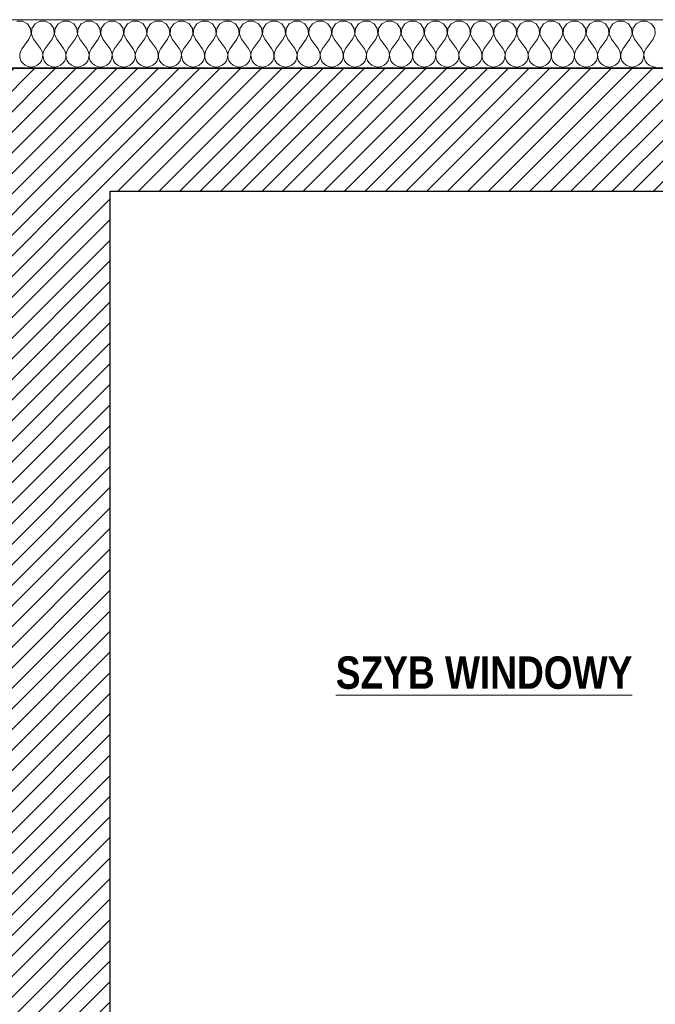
# Model space of a CAD drawing. Header units: millimetres. Extents: x -21056 to 421, y 9759 to 15589.
# Tile 55 of 120: x -4265 to -4069, y 11048 to 11352. Entities that reach past the tile are written whole.
import ezdxf

# ---------------------------------------------------------------- set-up
doc = ezdxf.new("R2010")
doc.units = ezdxf.units.MM
doc.header["$LTSCALE"] = 25
doc.header["$MEASUREMENT"] = 0
doc.linetypes.add('Kropki i Kreski', pattern=[670.277762, 352.777767, -176.388884, 0, -141.111112])
for name, color, linetype, lineweight in [('Konstrukcja - Ogólne_Nr_pióra__1', 7, 'Continuous', 13), ('Konstrukcja - Siatki mod_Nr_pióra__48', 1, 'Continuous', 15), ('KR_INW_Nr_pióra__101', 252, 'Continuous', 5), ('KR_INW_Nr_pióra__102', 3, 'Continuous', 5), ('KR_INW_Nr_pióra__27', 7, 'Continuous', 25), ('KR_INW_Nr_pióra__47', 7, 'Continuous', 15), ('NAPIS_SODON_Nr_pióra__1', 7, 'Continuous', 13), ('NAPIS_SODON_Nr_pióra__121', 255, 'Continuous', 0)]:
    doc.layers.add(name, color=color, linetype=linetype, lineweight=lineweight)
for name, color, linetype in [('Konstrukcja - Siatki mod', 7, 'Continuous'), ('KR_INW', 7, 'Continuous'), ('NAPIS_SODON', 7, 'Continuous')]:
    doc.layers.add(name, color=color, linetype=linetype)
doc.styles.add('GENERATED_STYLE_4', font='ARIALN.TTF')
pattern_1 = [(45, (0, 0), (-31.819804, 31.819804), [])]

# ---------------------------------------------------------------- blocks, each defined once
blk = doc.blocks.new('Strop_1', base_point=(179225, 121523.3))
at = {"layer": 'NAPIS_SODON_Nr_pióra__1', "linetype": 'Continuous', "flags": 128}
blk.add_lwpolyline([(179225, 121523.3), (179225.9, 107003.8), (250898.3, 107008.3), (250897.4, 121527.8)], close=True, dxfattribs=at)
blk = doc.blocks.new('Strop_2', base_point=(188316, 115154.1))
at = {"layer": 'NAPIS_SODON_Nr_pióra__121', "linetype": 'Continuous', "flags": 128}
blk.add_lwpolyline([(188316, 115154.1), (204667.3, 115154.1), (205241.5, 115154.1), (205242.2, 115154.1), (205242.2, 115394.1), (205241.5, 115154.1), (205174.5, 117823.2), (205315.4, 117824.8), (205315.4, 121145.6), (224463.2, 121145.6)], dxfattribs=at)
blk = doc.blocks.new('*X171')
at = {"layer": 'KR_INW_Nr_pióra__102', "linetype": 'Continuous'}
for p, q in [((205044.4, 121670.9), (205027, 121670.9)), ((205059.7, 121662.7), (205044.4, 121670.9)), ((205069.4, 121648.2), (205059.7, 121662.7)), ((205083.1, 121662.7), (205073.5, 121648.2)), ((205098.4, 121670.9), (205083.1, 121662.7)), ((205115.8, 121670.9), (205098.4, 121670.9)), ((205131.2, 121662.7), (205115.8, 121670.9)), ((205140.8, 121648.2), (205131.2, 121662.7)), ((205154.5, 121662.7), (205144.9, 121648.2)), ((205169.9, 121670.9), (205154.5, 121662.7)), ((205187.3, 121670.9), (205169.9, 121670.9)), ((205202.6, 121662.7), (205187.3, 121670.9)), ((205212.2, 121648.2), (205202.6, 121662.7)), ((205226, 121662.7), (205216.3, 121648.2)), ((205241.3, 121670.9), (205226, 121662.7)), ((205258.7, 121670.9), (205241.3, 121670.9)), ((205274, 121662.7), (205258.7, 121670.9)), ((205283.7, 121648.2), (205274, 121662.7)), ((205297.4, 121662.7), (205287.8, 121648.2)), ((205312.7, 121670.9), (205297.4, 121662.7)), ((205330.1, 121670.9), (205312.7, 121670.9)), ((205345.5, 121662.7), (205330.1, 121670.9)), ((205355.1, 121648.2), (205345.5, 121662.7)), ((205368.8, 121662.7), (205359.2, 121648.2)), ((205384.2, 121670.9), (205368.8, 121662.7)), ((205401.6, 121670.9), (205384.2, 121670.9)), ((205416.9, 121662.7), (205401.6, 121670.9)), ((205426.5, 121648.2), (205416.9, 121662.7)), ((205440.3, 121662.7), (205430.6, 121648.2)), ((205455.6, 121670.9), (205440.3, 121662.7)), ((205473, 121670.9), (205455.6, 121670.9)), ((205488.3, 121662.7), (205473, 121670.9)), ((205497.9, 121648.2), (205488.3, 121662.7)), ((205511.7, 121662.7), (205502.1, 121648.2)), ((205527, 121670.9), (205511.7, 121662.7)), ((205544.4, 121670.9), (205527, 121670.9)), ((205559.7, 121662.7), (205544.4, 121670.9)), ((205569.4, 121648.2), (205559.7, 121662.7)), ((205583.1, 121662.7), (205573.5, 121648.2)), ((205598.4, 121670.9), (205583.1, 121662.7)), ((205615.8, 121670.9), (205598.4, 121670.9)), ((205631.2, 121662.7), (205615.8, 121670.9)), ((205640.8, 121648.2), (205631.2, 121662.7)), ((205654.5, 121662.7), (205644.9, 121648.2)), ((205669.9, 121670.9), (205654.5, 121662.7)), ((205687.3, 121670.9), (205669.9, 121670.9)), ((205702.6, 121662.7), (205687.3, 121670.9)), ((205712.2, 121648.2), (205702.6, 121662.7)), ((205726, 121662.7), (205716.3, 121648.2)), ((205741.3, 121670.9), (205726, 121662.7)), ((205758.7, 121670.9), (205741.3, 121670.9)), ((205774, 121662.7), (205758.7, 121670.9)), ((205783.7, 121648.2), (205774, 121662.7)), ((205797.4, 121662.7), (205787.8, 121648.2)), ((205812.7, 121670.9), (205797.4, 121662.7)), ((205830.1, 121670.9), (205812.7, 121670.9)), ((205845.5, 121662.7), (205830.1, 121670.9)), ((205855.1, 121648.2), (205845.5, 121662.7)), ((205868.8, 121662.7), (205859.2, 121648.2)), ((205884.2, 121670.9), (205868.8, 121662.7)), ((205901.6, 121670.9), (205884.2, 121670.9)), ((205916.9, 121662.7), (205901.6, 121670.9)), ((205926.5, 121648.2), (205916.9, 121662.7)), ((205940.3, 121662.7), (205930.6, 121648.2)), ((205955.6, 121670.9), (205940.3, 121662.7)), ((205973, 121670.9), (205955.6, 121670.9)), ((205988.3, 121662.7), (205973, 121670.9)), ((205997.9, 121648.2), (205988.3, 121662.7)), ((206011.7, 121662.7), (206002.1, 121648.2)), ((206027, 121670.9), (206011.7, 121662.7)), ((206044.4, 121670.9), (206027, 121670.9)), ((206059.7, 121662.7), (206044.4, 121670.9)), ((206069.4, 121648.2), (206059.7, 121662.7)), ((206083.1, 121662.7), (206073.5, 121648.2)), ((206098.4, 121670.9), (206083.1, 121662.7)), ((206115.8, 121670.9), (206098.4, 121670.9)), ((206131.2, 121662.7), (206115.8, 121670.9)), ((206140.8, 121648.2), (206131.2, 121662.7)), ((206154.5, 121662.7), (206144.9, 121648.2)), ((206169.9, 121670.9), (206154.5, 121662.7)), ((206187.3, 121670.9), (206169.9, 121670.9)), ((206202.6, 121662.7), (206187.3, 121670.9)), ((206212.2, 121648.2), (206202.6, 121662.7)), ((206226, 121662.7), (206216.3, 121648.2)), ((206241.3, 121670.9), (206226, 121662.7)), ((206258.7, 121670.9), (206241.3, 121670.9)), ((206274, 121662.7), (206258.7, 121670.9)), ((206283.7, 121648.2), (206274, 121662.7)), ((206297.4, 121662.7), (206287.8, 121648.2)), ((206312.7, 121670.9), (206297.4, 121662.7)), ((206330.1, 121670.9), (206312.7, 121670.9)), ((206345.5, 121662.7), (206330.1, 121670.9)), ((206355.1, 121648.2), (206345.5, 121662.7)), ((206368.8, 121662.7), (206359.2, 121648.2)), ((206384.2, 121670.9), (206368.8, 121662.7)), ((206401.6, 121670.9), (206384.2, 121670.9)), ((206416.9, 121662.7), (206401.6, 121670.9)), ((206426.5, 121648.2), (206416.9, 121662.7)), ((206440.3, 121662.7), (206430.6, 121648.2)), ((206455.6, 121670.9), (206440.3, 121662.7)), ((206473, 121670.9), (206455.6, 121670.9)), ((206488.3, 121662.7), (206473, 121670.9)), ((206497.9, 121648.2), (206488.3, 121662.7)), ((206511.7, 121662.7), (206502.1, 121648.2)), ((206527, 121670.9), (206511.7, 121662.7)), ((206544.4, 121670.9), (206527, 121670.9)), ((206559.7, 121662.7), (206544.4, 121670.9)), ((206569.4, 121648.2), (206559.7, 121662.7)), ((206583.1, 121662.7), (206573.5, 121648.2)), ((206598.4, 121670.9), (206583.1, 121662.7)), ((206615.8, 121670.9), (206598.4, 121670.9)), ((206631.2, 121662.7), (206615.8, 121670.9)), ((206640.8, 121648.2), (206631.2, 121662.7)), ((206654.5, 121662.7), (206644.9, 121648.2)), ((206669.9, 121670.9), (206654.5, 121662.7)), ((206687.3, 121670.9), (206669.9, 121670.9)), ((206702.6, 121662.7), (206687.3, 121670.9)), ((206712.2, 121648.2), (206702.6, 121662.7)), ((206726, 121662.7), (206716.3, 121648.2)), ((206741.3, 121670.9), (206726, 121662.7)), ((206758.7, 121670.9), (206741.3, 121670.9)), ((206774, 121662.7), (206758.7, 121670.9)), ((206783.7, 121648.2), (206774, 121662.7)), ((206797.4, 121662.7), (206787.8, 121648.2)), ((206812.7, 121670.9), (206797.4, 121662.7)), ((206830.1, 121670.9), (206812.7, 121670.9)), ((206845.5, 121662.7), (206830.1, 121670.9)), ((206855.1, 121648.2), (206845.5, 121662.7)), ((206868.8, 121662.7), (206859.2, 121648.2)), ((206884.2, 121670.9), (206868.8, 121662.7)), ((206901.6, 121670.9), (206884.2, 121670.9)), ((206916.9, 121662.7), (206901.6, 121670.9)), ((206926.5, 121648.2), (206916.9, 121662.7)), ((206940.3, 121662.7), (206930.6, 121648.2)), ((206955.6, 121670.9), (206940.3, 121662.7)), ((206973, 121670.9), (206955.6, 121670.9)), ((206988.3, 121662.7), (206973, 121670.9)), ((206997.9, 121648.2), (206988.3, 121662.7)), ((205064.3, 121614.9), (205071, 121630.9)), ((205071, 121630.9), (205069.4, 121648.2)), ((205073.5, 121648.2), (205071.8, 121630.9)), ((205071.8, 121630.9), (205078.6, 121614.9)), ((205135.7, 121614.9), (205142.4, 121630.9)), ((205142.4, 121630.9), (205140.8, 121648.2)), ((205144.9, 121648.2), (205143.3, 121630.9)), ((205143.3, 121630.9), (205150, 121614.9)), ((205207.1, 121614.9), (205213.9, 121630.9)), ((205213.9, 121630.9), (205212.2, 121648.2)), ((205216.3, 121648.2), (205214.7, 121630.9)), ((205214.7, 121630.9), (205221.4, 121614.9)), ((205278.6, 121614.9), (205285.3, 121630.9)), ((205285.3, 121630.9), (205283.7, 121648.2)), ((205287.8, 121648.2), (205286.1, 121630.9)), ((205286.1, 121630.9), (205292.9, 121614.9)), ((205350, 121614.9), (205356.7, 121630.9)), ((205356.7, 121630.9), (205355.1, 121648.2)), ((205359.2, 121648.2), (205357.6, 121630.9)), ((205357.6, 121630.9), (205364.3, 121614.9)), ((205421.4, 121614.9), (205428.2, 121630.9)), ((205428.2, 121630.9), (205426.5, 121648.2)), ((205430.6, 121648.2), (205429, 121630.9)), ((205429, 121630.9), (205435.7, 121614.9)), ((205492.9, 121614.9), (205499.6, 121630.9)), ((205499.6, 121630.9), (205497.9, 121648.2)), ((205502.1, 121648.2), (205500.4, 121630.9)), ((205500.4, 121630.9), (205507.1, 121614.9)), ((205564.3, 121614.9), (205571, 121630.9)), ((205571, 121630.9), (205569.4, 121648.2)), ((205573.5, 121648.2), (205571.8, 121630.9)), ((205571.8, 121630.9), (205578.6, 121614.9)), ((205635.7, 121614.9), (205642.4, 121630.9)), ((205642.4, 121630.9), (205640.8, 121648.2)), ((205644.9, 121648.2), (205643.3, 121630.9)), ((205643.3, 121630.9), (205650, 121614.9)), ((205707.1, 121614.9), (205713.9, 121630.9)), ((205713.9, 121630.9), (205712.2, 121648.2)), ((205716.3, 121648.2), (205714.7, 121630.9)), ((205714.7, 121630.9), (205721.4, 121614.9)), ((205778.6, 121614.9), (205785.3, 121630.9)), ((205785.3, 121630.9), (205783.7, 121648.2)), ((205787.8, 121648.2), (205786.1, 121630.9)), ((205786.1, 121630.9), (205792.9, 121614.9)), ((205850, 121614.9), (205856.7, 121630.9)), ((205856.7, 121630.9), (205855.1, 121648.2)), ((205859.2, 121648.2), (205857.6, 121630.9)), ((205857.6, 121630.9), (205864.3, 121614.9)), ((205921.4, 121614.9), (205928.2, 121630.9)), ((205928.2, 121630.9), (205926.5, 121648.2)), ((205930.6, 121648.2), (205929, 121630.9)), ((205929, 121630.9), (205935.7, 121614.9)), ((205992.9, 121614.9), (205999.6, 121630.9)), ((205999.6, 121630.9), (205997.9, 121648.2)), ((206002.1, 121648.2), (206000.4, 121630.9)), ((206000.4, 121630.9), (206007.1, 121614.9)), ((206064.3, 121614.9), (206071, 121630.9)), ((206071, 121630.9), (206069.4, 121648.2)), ((206073.5, 121648.2), (206071.8, 121630.9)), ((206071.8, 121630.9), (206078.6, 121614.9)), ((206135.7, 121614.9), (206142.4, 121630.9)), ((206142.4, 121630.9), (206140.8, 121648.2)), ((206144.9, 121648.2), (206143.3, 121630.9)), ((206143.3, 121630.9), (206150, 121614.9)), ((206207.1, 121614.9), (206213.9, 121630.9)), ((206213.9, 121630.9), (206212.2, 121648.2)), ((206216.3, 121648.2), (206214.7, 121630.9)), ((206214.7, 121630.9), (206221.4, 121614.9)), ((206278.6, 121614.9), (206285.3, 121630.9)), ((206285.3, 121630.9), (206283.7, 121648.2)), ((206287.8, 121648.2), (206286.1, 121630.9)), ((206286.1, 121630.9), (206292.9, 121614.9)), ((206350, 121614.9), (206356.7, 121630.9)), ((206356.7, 121630.9), (206355.1, 121648.2)), ((206359.2, 121648.2), (206357.6, 121630.9)), ((206357.6, 121630.9), (206364.3, 121614.9)), ((206421.4, 121614.9), (206428.2, 121630.9)), ((206428.2, 121630.9), (206426.5, 121648.2)), ((206430.6, 121648.2), (206429, 121630.9)), ((206429, 121630.9), (206435.7, 121614.9)), ((206492.9, 121614.9), (206499.6, 121630.9)), ((206499.6, 121630.9), (206497.9, 121648.2)), ((206502.1, 121648.2), (206500.4, 121630.9)), ((206500.4, 121630.9), (206507.1, 121614.9)), ((206564.3, 121614.9), (206571, 121630.9)), ((206571, 121630.9), (206569.4, 121648.2)), ((206573.5, 121648.2), (206571.8, 121630.9)), ((206571.8, 121630.9), (206578.6, 121614.9)), ((206635.7, 121614.9), (206642.4, 121630.9)), ((206642.4, 121630.9), (206640.8, 121648.2)), ((206644.9, 121648.2), (206643.3, 121630.9)), ((206643.3, 121630.9), (206650, 121614.9)), ((206707.1, 121614.9), (206713.9, 121630.9)), ((206713.9, 121630.9), (206712.2, 121648.2)), ((206716.3, 121648.2), (206714.7, 121630.9)), ((206714.7, 121630.9), (206721.4, 121614.9)), ((206778.6, 121614.9), (206785.3, 121630.9)), ((206785.3, 121630.9), (206783.7, 121648.2)), ((206787.8, 121648.2), (206786.1, 121630.9)), ((206786.1, 121630.9), (206792.9, 121614.9)), ((206850, 121614.9), (206856.7, 121630.9)), ((206856.7, 121630.9), (206855.1, 121648.2)), ((206859.2, 121648.2), (206857.6, 121630.9)), ((206857.6, 121630.9), (206864.3, 121614.9)), ((206921.4, 121614.9), (206928.2, 121630.9)), ((206928.2, 121630.9), (206926.5, 121648.2)), ((206930.6, 121648.2), (206929, 121630.9)), ((206929, 121630.9), (206935.7, 121614.9)), ((206992.9, 121614.9), (206999.6, 121630.9)), ((206999.6, 121630.9), (206997.9, 121648.2)), ((205064.3, 121614.9), (205042.9, 121586.3)), ((205078.6, 121614.9), (205100, 121586.3)), ((205135.7, 121614.9), (205114.3, 121586.3)), ((205150, 121614.9), (205171.4, 121586.3)), ((205207.1, 121614.9), (205185.7, 121586.3)), ((205221.4, 121614.9), (205242.9, 121586.3)), ((205278.6, 121614.9), (205257.1, 121586.3)), ((205292.9, 121614.9), (205314.3, 121586.3)), ((205350, 121614.9), (205328.6, 121586.3)), ((205364.3, 121614.9), (205385.7, 121586.3)), ((205421.4, 121614.9), (205400, 121586.3)), ((205435.7, 121614.9), (205457.1, 121586.3)), ((205492.9, 121614.9), (205471.4, 121586.3)), ((205507.1, 121614.9), (205528.6, 121586.3)), ((205564.3, 121614.9), (205542.9, 121586.3)), ((205578.6, 121614.9), (205600, 121586.3)), ((205635.7, 121614.9), (205614.3, 121586.3)), ((205650, 121614.9), (205671.4, 121586.3)), ((205707.1, 121614.9), (205685.7, 121586.3)), ((205721.4, 121614.9), (205742.9, 121586.3)), ((205778.6, 121614.9), (205757.1, 121586.3)), ((205792.9, 121614.9), (205814.3, 121586.3)), ((205850, 121614.9), (205828.6, 121586.3)), ((205864.3, 121614.9), (205885.7, 121586.3)), ((205921.4, 121614.9), (205900, 121586.3)), ((205935.7, 121614.9), (205957.1, 121586.3)), ((205992.9, 121614.9), (205971.4, 121586.3)), ((206007.1, 121614.9), (206028.6, 121586.3)), ((206064.3, 121614.9), (206042.9, 121586.3)), ((206078.6, 121614.9), (206100, 121586.3)), ((206135.7, 121614.9), (206114.3, 121586.3)), ((206150, 121614.9), (206171.4, 121586.3)), ((206207.1, 121614.9), (206185.7, 121586.3)), ((206221.4, 121614.9), (206242.9, 121586.3)), ((206278.6, 121614.9), (206257.1, 121586.3)), ((206292.9, 121614.9), (206314.3, 121586.3)), ((206350, 121614.9), (206328.6, 121586.3)), ((206364.3, 121614.9), (206385.7, 121586.3)), ((206421.4, 121614.9), (206400, 121586.3)), ((206435.7, 121614.9), (206457.1, 121586.3)), ((206492.9, 121614.9), (206471.4, 121586.3)), ((206507.1, 121614.9), (206528.6, 121586.3)), ((206564.3, 121614.9), (206542.9, 121586.3)), ((206578.6, 121614.9), (206600, 121586.3)), ((206635.7, 121614.9), (206614.3, 121586.3)), ((206650, 121614.9), (206671.4, 121586.3)), ((206707.1, 121614.9), (206685.7, 121586.3)), ((206721.4, 121614.9), (206742.9, 121586.3)), ((206778.6, 121614.9), (206757.1, 121586.3)), ((206792.9, 121614.9), (206814.3, 121586.3)), ((206850, 121614.9), (206828.6, 121586.3)), ((206864.3, 121614.9), (206885.7, 121586.3)), ((206921.4, 121614.9), (206900, 121586.3)), ((206935.7, 121614.9), (206957.1, 121586.3)), ((206992.9, 121614.9), (206971.4, 121586.3)), ((205038.1, 121577.7), (205035.9, 121568.1)), ((205035.9, 121568.1), (205036.3, 121558.2)), ((205042.9, 121586.3), (205038.1, 121577.7)), ((205104.8, 121577.7), (205100, 121586.3)), ((205107, 121568.1), (205104.8, 121577.7)), ((205106.5, 121558.2), (205107, 121568.1)), ((205109.5, 121577.7), (205107.3, 121568.1)), ((205107.3, 121568.1), (205107.8, 121558.2)), ((205114.3, 121586.3), (205109.5, 121577.7)), ((205176.2, 121577.7), (205171.4, 121586.3)), ((205178.4, 121568.1), (205176.2, 121577.7)), ((205177.9, 121558.2), (205178.4, 121568.1)), ((205180.9, 121577.7), (205178.7, 121568.1)), ((205178.7, 121568.1), (205179.2, 121558.2)), ((205185.7, 121586.3), (205180.9, 121577.7)), ((205247.6, 121577.7), (205242.9, 121586.3)), ((205249.9, 121568.1), (205247.6, 121577.7)), ((205249.4, 121558.2), (205249.9, 121568.1)), ((205252.4, 121577.7), (205250.1, 121568.1)), ((205250.1, 121568.1), (205250.6, 121558.2)), ((205257.1, 121586.3), (205252.4, 121577.7)), ((205319.1, 121577.7), (205314.3, 121586.3)), ((205321.3, 121568.1), (205319.1, 121577.7)), ((205320.8, 121558.2), (205321.3, 121568.1)), ((205323.8, 121577.7), (205321.6, 121568.1)), ((205321.6, 121568.1), (205322.1, 121558.2)), ((205328.6, 121586.3), (205323.8, 121577.7)), ((205390.5, 121577.7), (205385.7, 121586.3)), ((205392.7, 121568.1), (205390.5, 121577.7)), ((205392.2, 121558.2), (205392.7, 121568.1)), ((205395.2, 121577.7), (205393, 121568.1)), ((205393, 121568.1), (205393.5, 121558.2)), ((205400, 121586.3), (205395.2, 121577.7)), ((205461.9, 121577.7), (205457.1, 121586.3)), ((205464.1, 121568.1), (205461.9, 121577.7)), ((205463.7, 121558.2), (205464.1, 121568.1)), ((205466.7, 121577.7), (205464.4, 121568.1)), ((205464.4, 121568.1), (205464.9, 121558.2)), ((205471.4, 121586.3), (205466.7, 121577.7)), ((205533.3, 121577.7), (205528.6, 121586.3)), ((205535.6, 121568.1), (205533.3, 121577.7)), ((205535.1, 121558.2), (205535.6, 121568.1)), ((205538.1, 121577.7), (205535.9, 121568.1)), ((205535.9, 121568.1), (205536.3, 121558.2)), ((205542.9, 121586.3), (205538.1, 121577.7)), ((205604.8, 121577.7), (205600, 121586.3)), ((205607, 121568.1), (205604.8, 121577.7)), ((205606.5, 121558.2), (205607, 121568.1)), ((205609.5, 121577.7), (205607.3, 121568.1)), ((205607.3, 121568.1), (205607.8, 121558.2)), ((205614.3, 121586.3), (205609.5, 121577.7)), ((205676.2, 121577.7), (205671.4, 121586.3)), ((205678.4, 121568.1), (205676.2, 121577.7)), ((205677.9, 121558.2), (205678.4, 121568.1)), ((205680.9, 121577.7), (205678.7, 121568.1)), ((205678.7, 121568.1), (205679.2, 121558.2)), ((205685.7, 121586.3), (205680.9, 121577.7)), ((205747.6, 121577.7), (205742.9, 121586.3)), ((205749.9, 121568.1), (205747.6, 121577.7)), ((205749.4, 121558.2), (205749.9, 121568.1)), ((205752.4, 121577.7), (205750.1, 121568.1)), ((205750.1, 121568.1), (205750.6, 121558.2)), ((205757.1, 121586.3), (205752.4, 121577.7)), ((205819.1, 121577.7), (205814.3, 121586.3)), ((205821.3, 121568.1), (205819.1, 121577.7)), ((205820.8, 121558.2), (205821.3, 121568.1)), ((205823.8, 121577.7), (205821.6, 121568.1)), ((205821.6, 121568.1), (205822.1, 121558.2)), ((205828.6, 121586.3), (205823.8, 121577.7)), ((205890.5, 121577.7), (205885.7, 121586.3)), ((205892.7, 121568.1), (205890.5, 121577.7)), ((205892.2, 121558.2), (205892.7, 121568.1)), ((205895.2, 121577.7), (205893, 121568.1)), ((205893, 121568.1), (205893.5, 121558.2)), ((205900, 121586.3), (205895.2, 121577.7)), ((205961.9, 121577.7), (205957.1, 121586.3)), ((205964.1, 121568.1), (205961.9, 121577.7)), ((205963.7, 121558.2), (205964.1, 121568.1)), ((205966.7, 121577.7), (205964.4, 121568.1)), ((205964.4, 121568.1), (205964.9, 121558.2)), ((205971.4, 121586.3), (205966.7, 121577.7)), ((206033.3, 121577.7), (206028.6, 121586.3)), ((206035.6, 121568.1), (206033.3, 121577.7)), ((206035.1, 121558.2), (206035.6, 121568.1)), ((206038.1, 121577.7), (206035.9, 121568.1)), ((206035.9, 121568.1), (206036.3, 121558.2)), ((206042.9, 121586.3), (206038.1, 121577.7)), ((206104.8, 121577.7), (206100, 121586.3)), ((206107, 121568.1), (206104.8, 121577.7)), ((206106.5, 121558.2), (206107, 121568.1)), ((206109.5, 121577.7), (206107.3, 121568.1)), ((206107.3, 121568.1), (206107.8, 121558.2)), ((206114.3, 121586.3), (206109.5, 121577.7)), ((206176.2, 121577.7), (206171.4, 121586.3)), ((206178.4, 121568.1), (206176.2, 121577.7)), ((206177.9, 121558.2), (206178.4, 121568.1)), ((206180.9, 121577.7), (206178.7, 121568.1)), ((206178.7, 121568.1), (206179.2, 121558.2)), ((206185.7, 121586.3), (206180.9, 121577.7)), ((206247.6, 121577.7), (206242.9, 121586.3)), ((206249.9, 121568.1), (206247.6, 121577.7)), ((206249.4, 121558.2), (206249.9, 121568.1)), ((206252.4, 121577.7), (206250.1, 121568.1)), ((206250.1, 121568.1), (206250.6, 121558.2)), ((206257.1, 121586.3), (206252.4, 121577.7)), ((206319.1, 121577.7), (206314.3, 121586.3)), ((206321.3, 121568.1), (206319.1, 121577.7)), ((206320.8, 121558.2), (206321.3, 121568.1)), ((206323.8, 121577.7), (206321.6, 121568.1)), ((206321.6, 121568.1), (206322.1, 121558.2)), ((206328.6, 121586.3), (206323.8, 121577.7)), ((206390.5, 121577.7), (206385.7, 121586.3)), ((206392.7, 121568.1), (206390.5, 121577.7)), ((206392.2, 121558.2), (206392.7, 121568.1)), ((206395.2, 121577.7), (206393, 121568.1)), ((206393, 121568.1), (206393.5, 121558.2)), ((206400, 121586.3), (206395.2, 121577.7)), ((206461.9, 121577.7), (206457.1, 121586.3)), ((206464.1, 121568.1), (206461.9, 121577.7)), ((206463.7, 121558.2), (206464.1, 121568.1)), ((206466.7, 121577.7), (206464.4, 121568.1)), ((206464.4, 121568.1), (206464.9, 121558.2)), ((206471.4, 121586.3), (206466.7, 121577.7)), ((206533.3, 121577.7), (206528.6, 121586.3)), ((206535.6, 121568.1), (206533.3, 121577.7)), ((206535.1, 121558.2), (206535.6, 121568.1)), ((206538.1, 121577.7), (206535.9, 121568.1)), ((206535.9, 121568.1), (206536.3, 121558.2)), ((206542.9, 121586.3), (206538.1, 121577.7)), ((206604.8, 121577.7), (206600, 121586.3)), ((206607, 121568.1), (206604.8, 121577.7)), ((206606.5, 121558.2), (206607, 121568.1)), ((206609.5, 121577.7), (206607.3, 121568.1)), ((206607.3, 121568.1), (206607.8, 121558.2)), ((206614.3, 121586.3), (206609.5, 121577.7)), ((206676.2, 121577.7), (206671.4, 121586.3)), ((206678.4, 121568.1), (206676.2, 121577.7)), ((206677.9, 121558.2), (206678.4, 121568.1)), ((206680.9, 121577.7), (206678.7, 121568.1)), ((206678.7, 121568.1), (206679.2, 121558.2)), ((206685.7, 121586.3), (206680.9, 121577.7)), ((206747.6, 121577.7), (206742.9, 121586.3)), ((206749.9, 121568.1), (206747.6, 121577.7)), ((206749.4, 121558.2), (206749.9, 121568.1)), ((206752.4, 121577.7), (206750.1, 121568.1)), ((206750.1, 121568.1), (206750.6, 121558.2)), ((206757.1, 121586.3), (206752.4, 121577.7)), ((206819.1, 121577.7), (206814.3, 121586.3)), ((206821.3, 121568.1), (206819.1, 121577.7)), ((206820.8, 121558.2), (206821.3, 121568.1)), ((206823.8, 121577.7), (206821.6, 121568.1)), ((206821.6, 121568.1), (206822.1, 121558.2)), ((206828.6, 121586.3), (206823.8, 121577.7)), ((206890.5, 121577.7), (206885.7, 121586.3)), ((206892.7, 121568.1), (206890.5, 121577.7)), ((206892.2, 121558.2), (206892.7, 121568.1)), ((206895.2, 121577.7), (206893, 121568.1)), ((206893, 121568.1), (206893.5, 121558.2)), ((206900, 121586.3), (206895.2, 121577.7)), ((206961.9, 121577.7), (206957.1, 121586.3)), ((206964.1, 121568.1), (206961.9, 121577.7)), ((206963.7, 121558.2), (206964.1, 121568.1)), ((206966.7, 121577.7), (206964.4, 121568.1)), ((206964.4, 121568.1), (206964.9, 121558.2)), ((206971.4, 121586.3), (206966.7, 121577.7)), ((205036.3, 121558.2), (205039.5, 121548.9)), ((205039.5, 121548.9), (205045.1, 121540.8)), ((205045.1, 121540.8), (205052.7, 121534.5)), ((205090.2, 121534.5), (205097.8, 121540.8)), ((205097.8, 121540.8), (205103.4, 121548.9)), ((205103.4, 121548.9), (205106.5, 121558.2)), ((205107.8, 121558.2), (205110.9, 121548.9)), ((205110.9, 121548.9), (205116.5, 121540.8)), ((205116.5, 121540.8), (205124.1, 121534.5)), ((205161.6, 121534.5), (205169.2, 121540.8)), ((205169.2, 121540.8), (205174.8, 121548.9)), ((205174.8, 121548.9), (205177.9, 121558.2)), ((205179.2, 121558.2), (205182.3, 121548.9)), ((205182.3, 121548.9), (205187.9, 121540.8)), ((205187.9, 121540.8), (205195.5, 121534.5)), ((205233.1, 121534.5), (205240.6, 121540.8)), ((205240.6, 121540.8), (205246.2, 121548.9)), ((205246.2, 121548.9), (205249.4, 121558.2)), ((205250.6, 121558.2), (205253.8, 121548.9)), ((205253.8, 121548.9), (205259.4, 121540.8)), ((205259.4, 121540.8), (205266.9, 121534.5)), ((205304.5, 121534.5), (205312.1, 121540.8)), ((205312.1, 121540.8), (205317.7, 121548.9)), ((205317.7, 121548.9), (205320.8, 121558.2)), ((205322.1, 121558.2), (205325.2, 121548.9)), ((205325.2, 121548.9), (205330.8, 121540.8)), ((205330.8, 121540.8), (205338.4, 121534.5)), ((205375.9, 121534.5), (205383.5, 121540.8)), ((205383.5, 121540.8), (205389.1, 121548.9)), ((205389.1, 121548.9), (205392.2, 121558.2)), ((205393.5, 121558.2), (205396.6, 121548.9)), ((205396.6, 121548.9), (205402.2, 121540.8)), ((205402.2, 121540.8), (205409.8, 121534.5)), ((205447.3, 121534.5), (205454.9, 121540.8)), ((205454.9, 121540.8), (205460.5, 121548.9)), ((205460.5, 121548.9), (205463.7, 121558.2)), ((205464.9, 121558.2), (205468.1, 121548.9)), ((205468.1, 121548.9), (205473.6, 121540.8)), ((205473.6, 121540.8), (205481.2, 121534.5)), ((205518.8, 121534.5), (205526.4, 121540.8)), ((205526.4, 121540.8), (205531.9, 121548.9)), ((205531.9, 121548.9), (205535.1, 121558.2)), ((205536.3, 121558.2), (205539.5, 121548.9)), ((205539.5, 121548.9), (205545.1, 121540.8)), ((205545.1, 121540.8), (205552.7, 121534.5)), ((205590.2, 121534.5), (205597.8, 121540.8)), ((205597.8, 121540.8), (205603.4, 121548.9)), ((205603.4, 121548.9), (205606.5, 121558.2)), ((205607.8, 121558.2), (205610.9, 121548.9)), ((205610.9, 121548.9), (205616.5, 121540.8)), ((205616.5, 121540.8), (205624.1, 121534.5)), ((205661.6, 121534.5), (205669.2, 121540.8)), ((205669.2, 121540.8), (205674.8, 121548.9)), ((205674.8, 121548.9), (205677.9, 121558.2)), ((205679.2, 121558.2), (205682.3, 121548.9)), ((205682.3, 121548.9), (205687.9, 121540.8)), ((205687.9, 121540.8), (205695.5, 121534.5)), ((205733.1, 121534.5), (205740.6, 121540.8)), ((205740.6, 121540.8), (205746.2, 121548.9)), ((205746.2, 121548.9), (205749.4, 121558.2)), ((205750.6, 121558.2), (205753.8, 121548.9)), ((205753.8, 121548.9), (205759.4, 121540.8)), ((205759.4, 121540.8), (205766.9, 121534.5)), ((205804.5, 121534.5), (205812.1, 121540.8)), ((205812.1, 121540.8), (205817.7, 121548.9)), ((205817.7, 121548.9), (205820.8, 121558.2)), ((205822.1, 121558.2), (205825.2, 121548.9)), ((205825.2, 121548.9), (205830.8, 121540.8)), ((205830.8, 121540.8), (205838.4, 121534.5)), ((205875.9, 121534.5), (205883.5, 121540.8)), ((205883.5, 121540.8), (205889.1, 121548.9)), ((205889.1, 121548.9), (205892.2, 121558.2)), ((205893.5, 121558.2), (205896.6, 121548.9)), ((205896.6, 121548.9), (205902.2, 121540.8)), ((205902.2, 121540.8), (205909.8, 121534.5)), ((205947.3, 121534.5), (205954.9, 121540.8)), ((205954.9, 121540.8), (205960.5, 121548.9)), ((205960.5, 121548.9), (205963.7, 121558.2)), ((205964.9, 121558.2), (205968.1, 121548.9)), ((205968.1, 121548.9), (205973.6, 121540.8)), ((205973.6, 121540.8), (205981.2, 121534.5)), ((206018.8, 121534.5), (206026.4, 121540.8)), ((206026.4, 121540.8), (206031.9, 121548.9)), ((206031.9, 121548.9), (206035.1, 121558.2)), ((206036.3, 121558.2), (206039.5, 121548.9)), ((206039.5, 121548.9), (206045.1, 121540.8)), ((206045.1, 121540.8), (206052.7, 121534.5)), ((206090.2, 121534.5), (206097.8, 121540.8)), ((206097.8, 121540.8), (206103.4, 121548.9)), ((206103.4, 121548.9), (206106.5, 121558.2)), ((206107.8, 121558.2), (206110.9, 121548.9)), ((206110.9, 121548.9), (206116.5, 121540.8)), ((206116.5, 121540.8), (206124.1, 121534.5)), ((206161.6, 121534.5), (206169.2, 121540.8)), ((206169.2, 121540.8), (206174.8, 121548.9)), ((206174.8, 121548.9), (206177.9, 121558.2)), ((206179.2, 121558.2), (206182.3, 121548.9)), ((206182.3, 121548.9), (206187.9, 121540.8)), ((206187.9, 121540.8), (206195.5, 121534.5)), ((206233.1, 121534.5), (206240.6, 121540.8)), ((206240.6, 121540.8), (206246.2, 121548.9)), ((206246.2, 121548.9), (206249.4, 121558.2)), ((206250.6, 121558.2), (206253.8, 121548.9)), ((206253.8, 121548.9), (206259.4, 121540.8)), ((206259.4, 121540.8), (206266.9, 121534.5)), ((206304.5, 121534.5), (206312.1, 121540.8)), ((206312.1, 121540.8), (206317.7, 121548.9)), ((206317.7, 121548.9), (206320.8, 121558.2)), ((206322.1, 121558.2), (206325.2, 121548.9)), ((206325.2, 121548.9), (206330.8, 121540.8)), ((206330.8, 121540.8), (206338.4, 121534.5)), ((206375.9, 121534.5), (206383.5, 121540.8)), ((206383.5, 121540.8), (206389.1, 121548.9)), ((206389.1, 121548.9), (206392.2, 121558.2)), ((206393.5, 121558.2), (206396.6, 121548.9)), ((206396.6, 121548.9), (206402.2, 121540.8)), ((206402.2, 121540.8), (206409.8, 121534.5)), ((206447.3, 121534.5), (206454.9, 121540.8)), ((206454.9, 121540.8), (206460.5, 121548.9)), ((206460.5, 121548.9), (206463.7, 121558.2)), ((206464.9, 121558.2), (206468.1, 121548.9)), ((206468.1, 121548.9), (206473.6, 121540.8)), ((206473.6, 121540.8), (206481.2, 121534.5)), ((206518.8, 121534.5), (206526.4, 121540.8)), ((206526.4, 121540.8), (206531.9, 121548.9)), ((206531.9, 121548.9), (206535.1, 121558.2)), ((206536.3, 121558.2), (206539.5, 121548.9)), ((206539.5, 121548.9), (206545.1, 121540.8)), ((206545.1, 121540.8), (206552.7, 121534.5)), ((206590.2, 121534.5), (206597.8, 121540.8)), ((206597.8, 121540.8), (206603.4, 121548.9)), ((206603.4, 121548.9), (206606.5, 121558.2)), ((206607.8, 121558.2), (206610.9, 121548.9)), ((206610.9, 121548.9), (206616.5, 121540.8)), ((206616.5, 121540.8), (206624.1, 121534.5)), ((206661.6, 121534.5), (206669.2, 121540.8)), ((206669.2, 121540.8), (206674.8, 121548.9)), ((206674.8, 121548.9), (206677.9, 121558.2)), ((206679.2, 121558.2), (206682.3, 121548.9)), ((206682.3, 121548.9), (206687.9, 121540.8)), ((206687.9, 121540.8), (206695.5, 121534.5)), ((206733.1, 121534.5), (206740.6, 121540.8)), ((206740.6, 121540.8), (206746.2, 121548.9)), ((206746.2, 121548.9), (206749.4, 121558.2)), ((206750.6, 121558.2), (206753.8, 121548.9)), ((206753.8, 121548.9), (206759.4, 121540.8)), ((206759.4, 121540.8), (206766.9, 121534.5)), ((206804.5, 121534.5), (206812.1, 121540.8)), ((206812.1, 121540.8), (206817.7, 121548.9)), ((206817.7, 121548.9), (206820.8, 121558.2)), ((206822.1, 121558.2), (206825.2, 121548.9)), ((206825.2, 121548.9), (206830.8, 121540.8)), ((206830.8, 121540.8), (206838.4, 121534.5)), ((206875.9, 121534.5), (206883.5, 121540.8)), ((206883.5, 121540.8), (206889.1, 121548.9)), ((206889.1, 121548.9), (206892.2, 121558.2)), ((206893.5, 121558.2), (206896.6, 121548.9)), ((206896.6, 121548.9), (206902.2, 121540.8)), ((206902.2, 121540.8), (206909.8, 121534.5)), ((206947.3, 121534.5), (206954.9, 121540.8)), ((206954.9, 121540.8), (206960.5, 121548.9)), ((206960.5, 121548.9), (206963.7, 121558.2)), ((206964.9, 121558.2), (206968.1, 121548.9)), ((206968.1, 121548.9), (206973.6, 121540.8)), ((206973.6, 121540.8), (206981.2, 121534.5)), ((205052.7, 121534.5), (205061.7, 121530.5)), ((205061.7, 121530.5), (205071.4, 121529.2)), ((205071.4, 121529.2), (205081.2, 121530.5)), ((205081.2, 121530.5), (205090.2, 121534.5)), ((205124.1, 121534.5), (205133.1, 121530.5)), ((205133.1, 121530.5), (205142.9, 121529.2)), ((205142.9, 121529.2), (205152.6, 121530.5)), ((205152.6, 121530.5), (205161.6, 121534.5)), ((205195.5, 121534.5), (205204.5, 121530.5)), ((205204.5, 121530.5), (205214.3, 121529.2)), ((205214.3, 121529.2), (205224, 121530.5)), ((205224, 121530.5), (205233.1, 121534.5)), ((205266.9, 121534.5), (205276, 121530.5)), ((205276, 121530.5), (205285.7, 121529.2)), ((205285.7, 121529.2), (205295.5, 121530.5)), ((205295.5, 121530.5), (205304.5, 121534.5)), ((205338.4, 121534.5), (205347.4, 121530.5)), ((205347.4, 121530.5), (205357.1, 121529.2)), ((205357.1, 121529.2), (205366.9, 121530.5)), ((205366.9, 121530.5), (205375.9, 121534.5)), ((205409.8, 121534.5), (205418.8, 121530.5)), ((205418.8, 121530.5), (205428.6, 121529.2)), ((205428.6, 121529.2), (205438.3, 121530.5)), ((205438.3, 121530.5), (205447.3, 121534.5)), ((205481.2, 121534.5), (205490.2, 121530.5)), ((205490.2, 121530.5), (205500, 121529.2)), ((205500, 121529.2), (205509.8, 121530.5)), ((205509.8, 121530.5), (205518.8, 121534.5)), ((205552.7, 121534.5), (205561.7, 121530.5)), ((205561.7, 121530.5), (205571.4, 121529.2)), ((205571.4, 121529.2), (205581.2, 121530.5)), ((205581.2, 121530.5), (205590.2, 121534.5)), ((205624.1, 121534.5), (205633.1, 121530.5)), ((205633.1, 121530.5), (205642.9, 121529.2)), ((205642.9, 121529.2), (205652.6, 121530.5)), ((205652.6, 121530.5), (205661.6, 121534.5)), ((205695.5, 121534.5), (205704.5, 121530.5)), ((205704.5, 121530.5), (205714.3, 121529.2)), ((205714.3, 121529.2), (205724, 121530.5)), ((205724, 121530.5), (205733.1, 121534.5)), ((205766.9, 121534.5), (205776, 121530.5)), ((205776, 121530.5), (205785.7, 121529.2)), ((205785.7, 121529.2), (205795.5, 121530.5)), ((205795.5, 121530.5), (205804.5, 121534.5)), ((205838.4, 121534.5), (205847.4, 121530.5)), ((205847.4, 121530.5), (205857.1, 121529.2)), ((205857.1, 121529.2), (205866.9, 121530.5)), ((205866.9, 121530.5), (205875.9, 121534.5)), ((205909.8, 121534.5), (205918.8, 121530.5)), ((205918.8, 121530.5), (205928.6, 121529.2)), ((205928.6, 121529.2), (205938.3, 121530.5)), ((205938.3, 121530.5), (205947.3, 121534.5)), ((205981.2, 121534.5), (205990.2, 121530.5)), ((205990.2, 121530.5), (206000, 121529.2)), ((206000, 121529.2), (206009.8, 121530.5)), ((206009.8, 121530.5), (206018.8, 121534.5)), ((206052.7, 121534.5), (206061.7, 121530.5)), ((206061.7, 121530.5), (206071.4, 121529.2)), ((206071.4, 121529.2), (206081.2, 121530.5)), ((206081.2, 121530.5), (206090.2, 121534.5)), ((206124.1, 121534.5), (206133.1, 121530.5)), ((206133.1, 121530.5), (206142.9, 121529.2)), ((206142.9, 121529.2), (206152.6, 121530.5)), ((206152.6, 121530.5), (206161.6, 121534.5)), ((206195.5, 121534.5), (206204.5, 121530.5)), ((206204.5, 121530.5), (206214.3, 121529.2)), ((206214.3, 121529.2), (206224, 121530.5)), ((206224, 121530.5), (206233.1, 121534.5)), ((206266.9, 121534.5), (206276, 121530.5)), ((206276, 121530.5), (206285.7, 121529.2)), ((206285.7, 121529.2), (206295.5, 121530.5)), ((206295.5, 121530.5), (206304.5, 121534.5)), ((206338.4, 121534.5), (206347.4, 121530.5)), ((206347.4, 121530.5), (206357.1, 121529.2)), ((206357.1, 121529.2), (206366.9, 121530.5)), ((206366.9, 121530.5), (206375.9, 121534.5)), ((206409.8, 121534.5), (206418.8, 121530.5)), ((206418.8, 121530.5), (206428.6, 121529.2)), ((206428.6, 121529.2), (206438.3, 121530.5)), ((206438.3, 121530.5), (206447.3, 121534.5)), ((206481.2, 121534.5), (206490.2, 121530.5)), ((206490.2, 121530.5), (206500, 121529.2)), ((206500, 121529.2), (206509.8, 121530.5)), ((206509.8, 121530.5), (206518.8, 121534.5)), ((206552.7, 121534.5), (206561.7, 121530.5)), ((206561.7, 121530.5), (206571.4, 121529.2)), ((206571.4, 121529.2), (206581.2, 121530.5)), ((206581.2, 121530.5), (206590.2, 121534.5)), ((206624.1, 121534.5), (206633.1, 121530.5)), ((206633.1, 121530.5), (206642.9, 121529.2)), ((206642.9, 121529.2), (206652.6, 121530.5)), ((206652.6, 121530.5), (206661.6, 121534.5)), ((206695.5, 121534.5), (206704.5, 121530.5)), ((206704.5, 121530.5), (206714.3, 121529.2)), ((206714.3, 121529.2), (206724, 121530.5)), ((206724, 121530.5), (206733.1, 121534.5)), ((206766.9, 121534.5), (206776, 121530.5)), ((206776, 121530.5), (206785.7, 121529.2)), ((206785.7, 121529.2), (206795.5, 121530.5)), ((206795.5, 121530.5), (206804.5, 121534.5)), ((206838.4, 121534.5), (206847.4, 121530.5)), ((206847.4, 121530.5), (206857.1, 121529.2)), ((206857.1, 121529.2), (206866.9, 121530.5)), ((206866.9, 121530.5), (206875.9, 121534.5)), ((206909.8, 121534.5), (206918.8, 121530.5)), ((206918.8, 121530.5), (206928.6, 121529.2)), ((206928.6, 121529.2), (206938.3, 121530.5)), ((206938.3, 121530.5), (206947.3, 121534.5)), ((206981.2, 121534.5), (206990.2, 121530.5)), ((206990.2, 121530.5), (207000, 121529.2))]:
    blk.add_line(p, q, dxfattribs=at)
blk = doc.blocks.new('Ściana_1', base_point=(179075.1, 121675.6))
at = {"layer": 'KR_INW_Nr_pióra__101', "linetype": 'Continuous'}
h = blk.add_hatch(dxfattribs=at)
h.set_pattern_fill('Cegła_licówka', color=256, style=0, pattern_type=2)
h.set_pattern_definition(pattern_1)
h.paths.add_polyline_path([(209269.6, 121525.6), (204126.9, 121525.6), (204126.9, 121475.6), (204126.9, 121145.6), (209269.6, 121145.6), (209269.6, 121375.6), (209269.6, 121425.6)])
at = {"layer": 'KR_INW_Nr_pióra__27', "linetype": 'Continuous'}
blk.add_line((209269.6, 121525.6), (204126.9, 121525.6), dxfattribs=at)
at = {"layer": 'KR_INW_Nr_pióra__27', "linetype": 'Continuous', "flags": 128}
blk.add_lwpolyline([(205315.4, 121145.6), (207609, 121145.6)], dxfattribs=at)
at = {"layer": 'KR_INW_Nr_pióra__47', "linetype": 'Continuous', "flags": 128}
blk.add_lwpolyline([(209269.6, 121675.6), (204126.9, 121675.6)], dxfattribs=at)
at = {"layer": 'KR_INW'}
blk.add_blockref('*X171', (0, 0), dxfattribs=at)
blk = doc.blocks.new('Ściana_43', base_point=(205315.4, 117824.8))
at = {"layer": 'KR_INW_Nr_pióra__101', "linetype": 'Continuous'}
h = blk.add_hatch(dxfattribs=at)
h.set_pattern_fill('Cegła_licówka', color=256, style=0, pattern_type=2)
h.set_pattern_definition(pattern_1)
h.paths.add_polyline_path([(205315.4, 117959.8), (205315.4, 121145.6), (204965.4, 121145.6), (204965.4, 117955.8)])
at = {"layer": 'KR_INW_Nr_pióra__27', "linetype": 'Continuous', "flags": 128}
blk.add_lwpolyline([(205315.4, 118307.1), (205315.4, 121145.6)], dxfattribs=at)
blk = doc.blocks.new('Standardowy znacznik siatki_8')
at = {"layer": 'Konstrukcja - Siatki mod_Nr_pióra__48', "linetype": 'Kropki i Kreski'}
blk.add_line((1000, 0), (72912, 0), dxfattribs=at)

msp = doc.modelspace()

# ---------------------------------------------------------------- block references
at = {"layer": 'Konstrukcja - Siatki mod', "color": 8, "linetype": 'Continuous', "lineweight": 13, "xscale": 0.1, "yscale": 0.1, "zscale": 100}
msp.add_blockref('Standardowy znacznik siatki_8', (-6969.92, 11318.49), dxfattribs=at)
at = {"layer": 'KR_INW', "xscale": 0.1, "yscale": 0.1, "zscale": 0.1}
for name, p in [('Ściana_1', (-6861.34, 11352.49)), ('Ściana_43', (-4237.31, 10967.4))]:
    msp.add_blockref(name, p, dxfattribs=at)
at = {"layer": 'NAPIS_SODON', "linetype": 'Continuous', "xscale": 0.1, "yscale": 0.1, "zscale": 0.1}
msp.add_blockref('Strop_1', (-6846.35, 11337.26), dxfattribs=at)
at = {"layer": 'NAPIS_SODON', "color": 255, "linetype": 'Continuous', "lineweight": 0, "xscale": 0.1, "yscale": 0.1, "zscale": 0.1}
msp.add_blockref('Strop_2', (-5937.25, 10700.34), dxfattribs=at)

# ---------------------------------------------------------------- texts
at = {"layer": 'Konstrukcja - Ogólne_Nr_pióra__1', "linetype": 'Continuous', "insert": (-4121.78, 11155.7), "char_height": 10, "attachment_point": 2, "style": 'GENERATED_STYLE_4'}
msp.add_mtext('\\A1;{\\fArial Narrow|b1|i0|c238|p34;\\L\\LSZYB WINDOWY}', dxfattribs=at)

doc.saveas('drawing.dxf')
